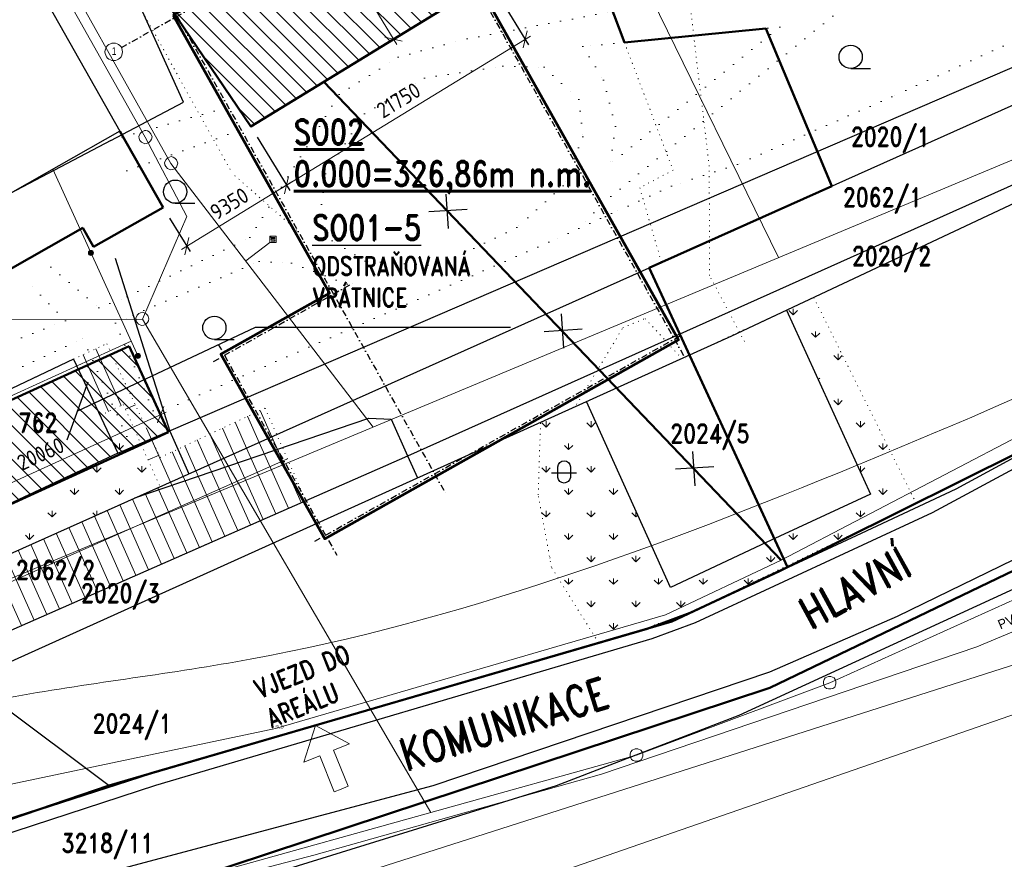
# Model space of a CAD drawing. Header units: millimetres. Extents: x 574189 to 1856771, y -1280639 to 333486.
# Tile 56 of 59: x 1625729 to 1704472, y 116300 to 183460. Entities that reach past the tile are written whole.
import ezdxf
from ezdxf.enums import TextEntityAlignment as Align
from ezdxf.lldxf.tags import DXFTag

# ---------------------------------------------------------------- set-up
doc = ezdxf.new("R2010")
doc.units = ezdxf.units.MM
for name, pattern in [('DASHDOT', [0.5, 0.25, -0.125, 0, -0.125]), ('DOT', [1.75, 0.25, -1.5]), ('DOT2', [0.875, 0.125, -0.75]), ('Tečkovaná', [4.7625, 0, -4.7625])]:
    doc.linetypes.add(name, pattern=pattern)
for name, color, linetype, lineweight in [('hranice', 3, 'Continuous', 20), ('IN_C_OSA', 6, 'DASHDOT', 18), ('IN_C_TENKA', 7, 'Continuous', 18), ('IN_KOTY', 4, 'Continuous', 13), ('IN_NS_TLUSTA', 1, 'Continuous', 60), ('IN_SRAFY', 13, 'Continuous', 9), ('OstElektroNNnadz', 232, '_EL_VEDENI_NN_NADZ', 13), ('OstKanDest', 32, '626B', 13), ('OstKanSplask', 34, 'KANALIZACE_SPLASKOVA_PODZ', 13), ('OstPlynNtl', 30, '633B', 13), ('OstSdelovaci', 216, 'EL_VEDENI_SLABOPROUD_PODZ', 13), ('OstVodPitna', 150, '616B', 13), ('Vrstva 18', 7, 'Continuous', 0), ('Vrstva 34', 7, 'Continuous', 0), ('Vrstva 6', 7, 'Continuous', 0)]:
    doc.layers.add(name, color=color, linetype=linetype, lineweight=lineweight)
for name, color, linetype in [('IN_BP_BOURACI PRACE', 40, 'Continuous'), ('IN_MODUL_SYSTEM', 7, 'DASHDOT'), ('IN_TEXT', 7, 'Continuous'), ('KATASTR', 251, 'Continuous'), ('popisy', 4, 'Continuous')]:
    doc.layers.add(name, color=color, linetype=linetype)
doc.styles.add('ARIEL-CE', font='arial.ttf', dxfattribs={"width": 0.8})
doc.styles.add('iso', font='isocp.shx')
doc.styles.add('Koty', font='romand.shx', dxfattribs={"width": 0.8})
doc.styles.add('ROMAND', font='romand.shx', dxfattribs={"width": 0.85})
doc.styles.get("Standard").update_dxf_attribs({"font": 'iso.shx'})
doc.styles.add('Style-cs_Working', font='cs_Working.shx')
doc.linetypes.add('616B', pattern='A,5,-2,5,-5.5,[145,stn.shx,S=0.1,R=0,X=0,Y=0],-5.5,5,-2', length=30)
doc.linetypes.add('626B', pattern='A,5,-2,5,-5.5,[150,stn.shx,S=0.1,R=0,X=0,Y=0],-5.5,5,-2', length=30)
doc.linetypes.add('633B', pattern='A,5,-2,5,-5.5,[155,stn.shx,S=0.1,R=0,X=0,Y=0],-5.5,5,-2', length=30)
doc.linetypes.add('_EL_VEDENI_NN_NADZ', pattern='A,10,-15,[109,cadkon.shx,S=5,R=0,X=0,Y=0],-50,10,-10', length=95)
doc.linetypes.add('EL_VEDENI_SLABOPROUD_PODZ', pattern='A,35,-30,[116,cadkon.shx,S=5,R=0,X=0,Y=0],-35', length=100)
doc.linetypes.add('KANALIZACE_SPLASKOVA_PODZ', pattern='A,35,-15,[102,cadkon.shx,S=5,R=0,X=0,Y=5],-5,[102,cadkon.shx,S=5,R=0,X=20,Y=5],30,-15', length=100)
doc.linetypes.add('OCH_PASMO_PRUM_ZAVODU', pattern='A,17.5,[134,cadkon.shx,S=5,R=0,X=0,Y=-5],17.5,-10,0,-10', length=55)
tags = doc.linetypes.add('PLYN', pattern='A,12.7,-5.08,["GAS",Standard,S=2.54,R=0,X=-2.54,Y=-1.27],-6.35', length=24.13).pattern_tags.tags
tags[6] = DXFTag(74, 10)
doc.linetypes.add('PLYN_POTRUBI_ST_PODZ', pattern='A,35,-15,[113,cadkon.shx,S=5,R=0,X=0,Y=0],-50', length=100)
doc.dimstyles.new('IP 1_100', dxfattribs={"dimscale": 100, "dimtxt": 2.5, "dimasz": 2, "dimexe": 1, "dimexo": 1, "dimgap": 1, "dimtad": 1, "dimdec": 0, "dimzin": 0, "dimdsep": 46, "dimtxsty": 'ROMAND', "dimblk": 'ARCHTICK', "dimcen": 0.09, "dimdle": 1, "dimclrd": 256, "dimclre": 256, "dimclrt": 7, "dimadec": 0, "dimazin": 0, "dimtfac": 1, "dimtdec": 0, "dimtix": 1, "dimtmove": 2, "dimatfit": 3, "dimldrblk": 'OBLIQUE', "dimfxl": 20, "dimfxlon": 1, "dimtolj": 1, "dimtzin": 0, "dimarcsym": 0})
doc.dimstyles.new('iso 500', dxfattribs={"dimtxt": 1250, "dimasz": 1000, "dimexe": 500, "dimexo": 1000, "dimgap": 500, "dimtad": 1, "dimdec": 0, "dimrnd": 10, "dimzin": 0, "dimtxsty": 'iso', "dimblk": 'OBLIQUE', "dimcen": 2.5, "dimdle": 500, "dimclrd": 256, "dimclre": 256, "dimclrt": 256, "dimadec": 0, "dimazin": 0, "dimtfac": 1, "dimtdec": 0, "dimtmove": 0, "dimatfit": 3, "dimfxl": 1, "dimlwd": -1, "dimarcsym": 0})
pattern_1 = [(90, (1445117.2, 0), (-1796.051, 1796.051), [476.25, -3115.852]), (45, (1445117.2, 0), (-1796.051, 1796.051), [476.25, -2063.75]), (135, (1445117.2, 0), (-1796.051, -1796.051), [476.25, -2063.75])]

# ---------------------------------------------------------------- blocks, each defined once
blk = doc.blocks.new('Z620_2')
at = {"layer": 'Vrstva 34', "color": 32, "linetype": 'Continuous', "lineweight": 0}
for p, q in [((-0.5, 0.1), (-0.45, 0.25)), ((-0.5, -0.1), (-0.5, 0.1)), ((-0.45, 0.25), (-0.35, 0.4)), ((-0.35, 0.4), (-0.1, 0.5)), ((-0.1, 0.5), (0.1, 0.5)), ((0.1, 0.5), (0.35, 0.4)), ((0.35, 0.4), (0.45, 0.25)), ((0.45, 0.25), (0.5, 0.1)), ((0.5, 0.1), (0.5, -0.1)), ((-0.4, -0.35), (-0.5, -0.1)), ((-0.25, -0.45), (-0.4, -0.35)), ((-0.1, -0.5), (-0.25, -0.45)), ((0.1, -0.5), (-0.1, -0.5)), ((0.25, -0.45), (0.1, -0.5)), ((0.4, -0.35), (0.25, -0.45)), ((0.5, -0.1), (0.4, -0.35))]:
    blk.add_line(p, q, dxfattribs=at)
blk = doc.blocks.new('Z630')
at = {"layer": 'Vrstva 34', "color": 32, "linetype": 'Continuous', "lineweight": 0}
for p, q in [((-0.25, 0.25), (-0.25, -0.25)), ((0.25, 0.25), (-0.25, 0.25)), ((-0.25, 0.25), (-0.15, 0.15)), ((-0.15, 0.15), (0.15, 0.15)), ((0.15, 0.05), (-0.15, 0.05)), ((-0.15, 0.05), (-0.15, -0.05)), ((0.15, 0.15), (0.15, 0.05)), ((0.25, -0.25), (0.25, 0.25)), ((-0.25, -0.25), (0.25, -0.25)), ((-0.15, -0.05), (0.15, -0.05)), ((0.15, -0.15), (-0.15, -0.15)), ((0.15, -0.05), (0.15, -0.15))]:
    blk.add_line(p, q, dxfattribs=at)
blk = doc.blocks.new('_Oblique')
at = {"layer": 'popisy', "color": 0, "lineweight": -2}
blk.add_line((-0.5, -0.5), (0.5, 0.5), dxfattribs=at)
blk = doc.blocks.new('*D82')
at = {"layer": 'DEFPOINTS', "color": 0, "transparency": 16777216}
for p in [(1663286, 186584), (1666157, 181888), (1644204, 174920)]:
    blk.add_point(p, dxfattribs=at)
at = {"layer": 'IN_KOTY', "lineweight": -2, "transparency": 16777216}
for p, q in [((1663808, 185730), (1666418, 181461)), ((1644725, 174066), (1647335, 169797))]:
    blk.add_line(p, q, dxfattribs=at)
at = {"layer": 'IN_KOTY', "transparency": 16777216}
blk.add_line((1646647, 169963), (1666583, 182148), dxfattribs=at)
at = {"layer": 'IN_KOTY', "transparency": 16777216, "xscale": 1000, "yscale": 1000, "zscale": 1000}
for p, rotation in [((1666157, 181888), 31.43458134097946), ((1647074, 170224), 211.4345813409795)]:
    blk.add_blockref('_Oblique', p, dxfattribs=dict(at, rotation=rotation))
at = {"layer": 'IN_KOTY', "transparency": 16777216, "insert": (1656029, 177016), "char_height": 1250, "attachment_point": 5, "rotation": 31.43458, "style": 'iso'}
blk.add_mtext('21750', dxfattribs=at)
blk = doc.blocks.new('*D84')
at = {"layer": 'DEFPOINTS', "color": 0, "transparency": 16777216}
for p in [(1636998, 151867), (1637639, 150460), (1619383, 142134)]:
    blk.add_point(p, dxfattribs=at)
at = {"layer": 'IN_KOTY', "transparency": 16777216}
blk.add_line((1618286, 143334), (1637453, 152074), dxfattribs=at)
at = {"layer": 'IN_KOTY', "lineweight": -2, "transparency": 16777216}
for p, q in [((1637224, 151370), (1636790, 152322)), ((1618968, 143044), (1618534, 143996))]:
    blk.add_line(p, q, dxfattribs=at)
at = {"layer": 'IN_KOTY', "transparency": 16777216, "xscale": 1000, "yscale": 1000, "zscale": 1000}
for p, rotation in [((1636998, 151867), 24.5140872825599), ((1618741, 143541), 204.5140872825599)]:
    blk.add_blockref('_Oblique', p, dxfattribs=dict(at, rotation=rotation))
at = {"layer": 'IN_KOTY', "transparency": 16777216, "insert": (1627403, 148728), "char_height": 1250, "attachment_point": 5, "rotation": 24.51409, "style": 'iso'}
blk.add_mtext('20060', dxfattribs=at)
blk = doc.blocks.new('*D86')
at = {"layer": 'DEFPOINTS', "color": 0, "transparency": 16777216}
for p in [(1644204, 174920), (1637198, 168444), (1639092, 165345)]:
    blk.add_point(p, dxfattribs=at)
at = {"layer": 'IN_KOTY', "lineweight": -2, "transparency": 16777216}
for p, q in [((1644725, 174066), (1647335, 169797)), ((1637720, 167591), (1639353, 164919))]:
    blk.add_line(p, q, dxfattribs=at)
at = {"layer": 'IN_KOTY', "transparency": 16777216}
blk.add_line((1647500, 170484), (1638666, 165084), dxfattribs=at)
at = {"layer": 'IN_KOTY', "transparency": 16777216, "xscale": 1000, "yscale": 1000, "zscale": 1000}
for p, rotation in [((1647074, 170224), 31.43458134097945), ((1639092, 165345), 211.4345813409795)]:
    blk.add_blockref('_Oblique', p, dxfattribs=dict(at, rotation=rotation))
at = {"layer": 'IN_KOTY', "transparency": 16777216, "insert": (1642496, 168744), "char_height": 1250, "attachment_point": 5, "rotation": 31.43458, "style": 'iso'}
blk.add_mtext('9350', dxfattribs=at)
blk = doc.blocks.new('*D88')
at = {"layer": 'DEFPOINTS', "color": 0, "transparency": 16777216}
for p in [(1648347, 196047), (1655627, 181902), (1656621, 182510)]:
    blk.add_point(p, dxfattribs=at)
at = {"layer": 'IN_KOTY', "lineweight": -2, "transparency": 16777216}
for p, q in [((1647494, 195525), (1646926, 195178)), ((1655768, 181988), (1655201, 181641))]:
    blk.add_line(p, q, dxfattribs=at)
at = {"layer": 'IN_KOTY', "transparency": 16777216}
blk.add_line((1647092, 195865), (1655888, 181475), dxfattribs=at)
at = {"layer": 'IN_KOTY', "transparency": 16777216, "xscale": 1000, "yscale": 1000, "zscale": 1000}
for p, rotation in [((1647353, 195439), 121.4345813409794), ((1655627, 181902), 301.4345813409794)]:
    blk.add_blockref('_Oblique', p, dxfattribs=dict(at, rotation=rotation))
at = {"layer": 'IN_KOTY', "transparency": 16777216, "insert": (1652450, 189257), "char_height": 1250, "attachment_point": 5, "rotation": 301.43458, "style": 'iso'}
blk.add_mtext('14600', dxfattribs=at)
blk = doc.blocks.new('_ArchTick')
at = {"color": 0, "linetype": 'ByBlock', "lineweight": 13, "const_width": 0.15}
blk.add_lwpolyline([(-0.5, -0.5), (0.5, 0.5)], dxfattribs=at)
blk = doc.blocks.new('*D101')
at = {"layer": 'DEFPOINTS', "color": 0, "transparency": 16777216}
for p in [(1629162, 154918), (1620997, 151194), (1632304, 148028)]:
    blk.add_point(p, dxfattribs=at)
at = {"layer": 'IN_KOTY', "lineweight": -2, "transparency": 16777216}
for p, q in [((1628252, 154503), (1620542, 150986)), ((1631395, 147613), (1623684, 144096))]:
    blk.add_line(p, q, dxfattribs=at)
at = {"layer": 'IN_KOTY', "transparency": 16777216}
blk.add_line((1624347, 143849), (1620790, 151649), dxfattribs=at)
at = {"layer": 'IN_KOTY', "transparency": 16777216, "xscale": 1000, "yscale": 1000, "zscale": 1000}
for p, rotation in [((1620997, 151194), 114.5150850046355), ((1624139, 144304), 294.5150850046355)]:
    blk.add_blockref('_Oblique', p, dxfattribs=dict(at, rotation=rotation))
at = {"layer": 'IN_KOTY', "transparency": 16777216, "insert": (1623592, 148216), "char_height": 1250, "attachment_point": 5, "rotation": 294.51509, "style": 'iso'}
blk.add_mtext('7000', dxfattribs=at)
blk = doc.blocks.new('*D102')
at = {"layer": 'DEFPOINTS', "color": 0, "transparency": 16777216}
for p in [(1620045, 160722), (1617236, 159441), (1629162, 154918)]:
    blk.add_point(p, dxfattribs=at)
at = {"layer": 'IN_KOTY', "lineweight": -2, "transparency": 16777216}
for p, q in [((1619135, 160307), (1616781, 159234)), ((1628252, 154503), (1620542, 150986))]:
    blk.add_line(p, q, dxfattribs=at)
at = {"layer": 'IN_KOTY', "transparency": 16777216}
blk.add_line((1621205, 150739), (1617029, 159896), dxfattribs=at)
at = {"layer": 'IN_KOTY', "transparency": 16777216, "xscale": 1000, "yscale": 1000, "zscale": 1000}
for p, rotation in [((1617236, 159441), 114.5150850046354), ((1620997, 151194), 294.5150850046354)]:
    blk.add_blockref('_Oblique', p, dxfattribs=dict(at, rotation=rotation))
at = {"layer": 'IN_KOTY', "transparency": 16777216, "insert": (1620140, 155784), "char_height": 1250, "attachment_point": 5, "rotation": 294.51509, "style": 'iso'}
blk.add_mtext('9060', dxfattribs=at)

msp = doc.modelspace()

# ---------------------------------------------------------------- hatches: boundary and pattern name
at = {"layer": 'IN_SRAFY'}
h = msp.add_hatch(dxfattribs=at)
h.set_pattern_fill('ANSI31', color=42, scale=300, angle=90)
h.set_pattern_definition([(135, (1445117.2, -6e-11), (-673.5192, -673.5192), [])])
h.paths.add_polyline_path([(1644615.2, 190159.1), (1642869.8, 192745.3), (1648347.3, 196046.5), (1650321.4, 193457.3), (1656829.5, 197464.5), (1663286.5, 186583.7), (1644203.6, 174919.6), (1637265.9, 185199.1)])
h = msp.add_hatch(dxfattribs=at)
h.set_pattern_fill('GRASS', color=74, scale=100)
h.set_pattern_definition(pattern_1)
h.paths.add_polyline_path([(1668253.8, 139664.5), (1672029.4, 133614.7), (1675911.5, 134746.8), (1679131.5, 135926.8), (1686445.8, 139466.4), (1685412.9, 141616.5), (1677770.5, 138050.6), (1671064.1, 152914.2), (1667387, 151255.1), (1667195.1, 145454)])
h.paths.add_polyline_path([(1668769.9, 146841.6), (1668769.9, 147702.1, -0.9407376), (1669766.8, 147702.1), (1669766.8, 146832.7, -0.8764223)], flags=16)
h.paths.add_polyline_path([(1689231.4, 161243.2), (1687053.1, 160216.4), (1693765.7, 145513.8), (1685438.6, 141628.5), (1686447.1, 139467.1), (1697424.3, 144779.4)])
h = msp.add_hatch(dxfattribs=at)
h.set_pattern_fill('GRATE', color=8, scale=1400, angle=114)
h.set_pattern_definition([(114, (1445117.2, 0), (-1015.1774, -451.986), []), (204, (1445117.2, 0), (1807.944, -4060.71), [])])
h.paths.add_polyline_path([(1648611.1, 144989.7), (1646285.8, 150279.3), (1619682.5, 138367.8, -0.3449043), (1616905.2, 136977.1), (1619513.2, 132198.4)])
h.paths.add_polyline_path([(1638378.3, 149111.6), (1636966.8, 148447.1), (1636263.1, 149941.9), (1635403.5, 149570.9), (1636956.6, 146102.2), (1639263.3, 147135)], flags=17)
h.paths.add_polyline_path([(1646285.8, 150279.3), (1645355.2, 152396.3), (1638378.3, 149111.6), (1639263.3, 147135)])
h.paths.add_polyline_path([(1632685.7, 157540.6), (1631265, 156871.7), (1633300.3, 152333), (1634016, 152669.9), (1635403.5, 149570.9), (1636263.1, 149941.9)])
h.paths.add_polyline_path([(1631265, 156871.7), (1630040.1, 156295.1), (1632158.5, 151795.5), (1633300.3, 152333)])
h.paths.add_polyline_path([(1630251.1, 135679.8), (1637686.8, 135679.8), (1637686.8, 138715.5), (1630251.1, 138715.5)], flags=25)
h.paths.add_polyline_path([(1625058.3, 137535.4), (1632494, 137535.4), (1632494, 140571.1), (1625058.3, 140571.1)], flags=24)
h = msp.add_hatch(dxfattribs=at)
h.set_pattern_fill('ANSI31', color=42, scale=300, angle=90)
h.set_pattern_definition([(135, (1634070.1, 151458.8), (-673.52, -673.52), [])])
h.paths.add_polyline_path([(1634016, 152669.9), (1633300.3, 152333), (1634679.2, 149258.3), (1635403.5, 149570.9)])
h.paths.add_polyline_path([(1630418.8, 155490.7), (1616239.9, 149024.5), (1619382.9, 142134.5), (1633576.9, 148782.6)])
h.paths.add_polyline_path([(1625145.4, 151211.4, -1), (1624574.1, 151211.4, -1)], flags=16)
h.paths.add_polyline_path([(1631635.5, 156045.5), (1630418.8, 155490.7), (1632158.5, 151795.5), (1633300.3, 152333)])
h.paths.add_polyline_path([(1633079.5, 156704), (1631635.5, 156045.5), (1633300.3, 152333), (1634016, 152669.9), (1635403.5, 149570.9), (1636263.1, 149941.9)])
h.paths.add_polyline_path([(1634236, 157231.4), (1633079.5, 156704), (1636263.1, 149941.9), (1637207.6, 150349.6)])
h.paths.add_polyline_path([(1634496.9, 157350.5), (1634236, 157231.4), (1637207.6, 150349.6), (1637610.3, 150523.4)])
h.paths.add_polyline_path([(1633300.3, 152333), (1632158.5, 151795.5), (1633576.9, 148782.6), (1634679.2, 149258.3)])
h = msp.add_hatch(dxfattribs=at)
h.set_pattern_fill('GRASS', color=74, scale=100)
h.set_pattern_definition(pattern_1)
h.paths.add_polyline_path([(1636956.6, 146102.2), (1635403.5, 149570.9), (1633576.9, 148782.6), (1618494, 141718.1, -0.288669), (1619925, 139446.1, -0.1110326), (1619682.5, 138367.8)])
h.paths.add_polyline_path([(1633300.3, 152333), (1632158.5, 151795.5), (1633576.9, 148782.6), (1634679.2, 149258.3)])
h.paths.add_polyline_path([(1634016, 152669.9), (1633300.3, 152333), (1634679.2, 149258.3), (1635403.5, 149570.9)])
at = {"layer": 'OstPlynNtl'}
h = msp.add_hatch(color=256, dxfattribs=at)
h.dxf.hatch_style = 1
h.paths.add_polyline_path([(1631601, 164903.5, 0.3851704), (1631345.3, 164984.7), (1631428.3, 164802.7, 0.0501256)])
h.paths.add_polyline_path([(1631601, 164903.5, -0.0501256), (1631428.3, 164802.7), (1631511.2, 164620.7, 0.2937752), (1631628.3, 164802.7, 0.1327769)])
h.paths.add_polyline_path([(1631428.3, 164802.7, -0.0501256), (1631238.9, 164738.3, 0.4438657), (1631511.2, 164620.7)])
h.paths.add_polyline_path([(1631345.3, 164984.7, 0.2937752), (1631228.3, 164802.7, 0.0821048), (1631238.9, 164738.3, 0.0501256), (1631428.3, 164802.7)])
h = msp.add_hatch(color=256, dxfattribs=at)
h.dxf.hatch_style = 1
h.paths.add_polyline_path([(1635357.6, 156665.8, 0.3851704), (1635101.8, 156747), (1635184.8, 156565.1, 0.0501256)])
h.paths.add_polyline_path([(1635357.6, 156665.8, -0.0501256), (1635184.8, 156565.1), (1635267.8, 156383.1, 0.2937752), (1635384.8, 156565.1, 0.1327769)])
h.paths.add_polyline_path([(1635184.8, 156565.1, -0.0501256), (1634995.5, 156500.7, 0.4438657), (1635267.8, 156383.1)])
h.paths.add_polyline_path([(1635101.8, 156747, 0.2937752), (1634984.8, 156565.1, 0.0821048), (1634995.5, 156500.7, 0.0501256), (1635184.8, 156565.1)])

# ---------------------------------------------------------------- linework, layer by layer
at = {"layer": 'hranice', "linetype": 'OCH_PASMO_PRUM_ZAVODU', "lineweight": 20, "ltscale": 100}
msp.add_spline([(1527674.4, 19063.3), (1534435.5, 27469.5), (1536542.2, 42275.4), (1539848.5, 57530.2), (1546097.3, 67495.3), (1551420.6, 81015.8), (1575048, 109187.4), (1625367.9, 129328.7), (1644171, 132308.2), (1692710, 147826), (1740241.6, 170801.3), (1758067.6, 180716.6), (1787863.3, 187644.4), (1811387.1, 188547.7)], degree=3, dxfattribs=at)
at = {"layer": 'IN_BP_BOURACI PRACE', "lineweight": 50}
for p, q in [((1616239.9, 149024.5), (1634496.9, 157350.5)), ((1634496.9, 157350.5), (1637638.9, 150460.5)), ((1637638.9, 150460.5), (1619382.9, 142134.5))]:
    msp.add_line(p, q, dxfattribs=at)
msp.add_lwpolyline([(1644615.2, 190159.1), (1642869.8, 192745.3), (1648347.3, 196046.5), (1650321.4, 193457.3), (1656829.5, 197464.5), (1663286.5, 186583.7), (1644203.6, 174919.6), (1637265.9, 185199.1)], close=True, dxfattribs=at)
at = {"layer": 'IN_C_OSA', "color": 4, "linetype": 'Continuous'}
msp.add_circle((1633251.6, 180889.8), 700, dxfattribs=at)
at = {"layer": 'IN_C_TENKA', "color": 3, "linetype": 'DOT2', "lineweight": 20, "ltscale": 500}
for p, q in [((1664475.9, 207118.8), (1674091.3, 181635.2)), ((1680875.4, 171735.8), (1678813.4, 189075.8)), ((1634245.4, 186443.8), (1642726.4, 171167.8)), ((1674091.3, 181635.2), (1677978.3, 171427.6)), ((1680900.4, 162998.8), (1680875.4, 171735.8)), ((1647892.4, 166613.8), (1642726.4, 171167.8)), ((1677978.3, 171427.6), (1675319.7, 170016.9)), ((1675319.7, 170016.9), (1677053.9, 164055.6)), ((1677053.9, 164055.6), (1676058, 163609.7)), ((1676058, 163609.7), (1679285.6, 156634.5)), ((1683693.4, 157705.8), (1680900.4, 162998.8)), ((1673967.4, 158818.8), (1675743.4, 159561.8)), ((1675743.4, 159561.8), (1678597.4, 156447.8)), ((1670266.4, 152669.8), (1673967.4, 158818.8)), ((1678396.5, 156222.6), (1664635, 150013.4))]:
    msp.add_line(p, q, dxfattribs=at)
at = {"layer": 'IN_C_TENKA', "color": 165, "lineweight": 50}
msp.add_lwpolyline([(1510798.9, 186883.3), (1611669.6, 240125.3), (1611669.6, 240125.3), (1614292.9, 230043.4), (1611984.2, 228020.5), (1612422.2, 226525.1), (1639222.8, 239966.8), (1644370.2, 229703.8), (1666629.2, 241161.4), (1670242, 240065.5), (1682886.7, 216767), (1664475.9, 207118.8), (1674091.3, 181635.2), (1685408.9, 182753.8), (1690669, 170151.7), (1676058, 163609.7), (1687139.6, 139661.3), (1677878.7, 135320.5), (1632888.1, 122199.8), (1610348.2, 114527.1)], dxfattribs=at)
at = {"layer": 'IN_C_TENKA', "color": 8, "lineweight": 50}
for points in [[(1530064.1, 13253.8), (1551553.8, 69699.1), (1561523.2, 89990.7), (1579939.1, 103852), (1590552.8, 108420), (1636256.5, 123182.2), (1675911.5, 134746.8), (1679348.4, 136006.3), (1686504.1, 139345.1), (1710498.5, 151285.5), (1741746, 167449), (1756562, 175726.2), (1767555, 178838.8), (1779984.8, 180798.2), (1809873.7, 179397.6)], [(1541114.4, 13253.8), (1567434.8, 81652.2), (1586750.8, 95830.4), (1617883.5, 107389.1), (1630302.3, 111705.3), (1685725.3, 130013.5), (1716489.2, 144813.1), (1759889.3, 167235.3), (1772730.1, 170313.8), (1793087.5, 170218.5), (1809873.7, 168994.4)]]:
    msp.add_lwpolyline(points, dxfattribs=at)
at = {"layer": 'IN_C_TENKA', "color": 3, "linetype": 'DOT2', "lineweight": 20, "ltscale": 500}
msp.add_lwpolyline([(1678396.5, 156222.6), (1689231.4, 161243.2), (1697424.3, 144779.4), (1677878.7, 135320.5), (1672029.4, 133614.7), (1668253.8, 139664.5), (1667195.1, 145454), (1667387, 151255.1)], close=True, dxfattribs=at)
for points in [[(1630040.2, 156295.1), (1632685.7, 157540.6), (1636966.8, 148447.1), (1645355.2, 152396.3), (1648611.1, 144989.7), (1619513.2, 132198.4)], [(1632158.5, 151795.5), (1634016, 152669.9), (1636956.6, 146102.2), (1619481.6, 138277.8), (1617948.4, 141462.3)]]:
    msp.add_lwpolyline(points, dxfattribs=at)
at = {"layer": 'IN_C_TENKA', "ltscale": 100}
msp.add_lwpolyline([(1649393.7, 126997.7), (1648459.4, 124064.7), (1649729.4, 124576.1), (1650888, 121699.4), (1651438.3, 121921), (1651988.6, 122142.7), (1650830, 125019.4), (1652100, 125530.9)], close=True, dxfattribs=at)
at = {"layer": 'IN_MODUL_SYSTEM', "ltscale": 2000}
for p, q in [((1652105.3, 204117.5), (1678981.5, 156319.4)), ((1633861.8, 181232.9), (1658706.7, 195202.8)), ((1632928.8, 193334.8), (1659805, 145536.7)), ((1641232.9, 156122.9), (1652562.1, 162493.1)), ((1649319.9, 141740.6), (1678956.2, 158404.7)), ((1641614.5, 157484.7), (1651088.5, 140635.5))]:
    msp.add_line(p, q, dxfattribs=at)
at = {"layer": 'IN_NS_TLUSTA'}
msp.add_lwpolyline([(1637997.3, 183810.7), (1650495.4, 161583.4), (1641818.1, 156704.3), (1650120.7, 141938.5), (1678410.3, 157845.3), (1657609.6, 194838.3), (1637997.3, 183810.7)], dxfattribs=at)
at = {"layer": 'IN_TEXT'}
for p, q in [((1659805.9, 169506.8), (1659995.7, 166751.9)), ((1658447.7, 168109.3), (1661503.8, 168309)), ((1669019.6, 159929.3), (1669209.4, 157174.4)), ((1667661.4, 158531.9), (1670717.4, 158731.5)), ((1679545.1, 148922), (1679734.9, 146167)), ((1678186.9, 147524.5), (1681242.9, 147724.2))]:
    msp.add_line(p, q, dxfattribs=at)
at = {"layer": 'KATASTR'}
for p, q in [((1633576.9, 148782.6), (1748848.7, 198532.8)), ((1616840.7, 137095.4), (1748848.7, 196201.5)), ((1638816.3, 176863.9), (1634282.3, 186922.6)), ((1692185.6, 179557), (1693758.7, 179557)), ((1633021.4, 173805.7), (1638816.3, 176863.9)), ((1633021.4, 173805.7), (1616624.4, 165152.6)), ((1682689.7, 158159.6), (1711966.5, 171959.5)), ((1656782.3, 148581.6), (1706969.5, 171072.9)), ((1638166.7, 168772.4), (1639739.8, 168772.4)), ((1633351.6, 164377.6), (1637733, 150552.7)), ((1687053.1, 160216.4), (1693765.7, 145513.8)), ((1641298.9, 157891.5), (1642872, 157891.5)), ((1660498.9, 148147.2), (1682689.7, 158159.6)), ((1630040.2, 156295.1), (1611814.4, 147760.4)), ((1630040.1, 156295.1), (1633576.9, 148782.6)), ((1679285.6, 156634.5), (1687142.8, 139662.9)), ((1677770.5, 138050.6), (1671064.1, 152914.2)), ((1634946, 145201.9), (1653649.4, 151599.6)), ((1653649.4, 151599.6), (1655432.1, 151514.7)), ((1655432.1, 151514.7), (1656752.5, 148568.3)), ((1700628.3, 145935.4), (1710498.5, 151285.5)), ((1637733, 150552.7), (1639263.3, 147135)), ((1710616.3, 150431.6), (1698694.6, 144021)), ((1633576.9, 148782.6), (1615355, 140247.9)), ((1619513.2, 132198.4), (1656782.3, 148581.6)), ((1621635.4, 130612), (1660498.9, 148147.2)), ((1656752.5, 148568.3), (1657544.1, 146814)), ((1693042, 142395.7), (1700628.3, 145935.4)), ((1693765.7, 145513.8), (1685438.6, 141628.5)), ((1695932.5, 135746.3), (1716113.7, 145583.5)), ((1698694.6, 144021), (1679754.6, 135221.6)), ((1683270.4, 127835.9), (1717168.7, 143419.2)), ((1677878.7, 135320.5), (1693042, 142395.7)), ((1685438.6, 141628.5), (1677770.5, 138050.6)), ((1685725.3, 131286.2), (1695932.5, 135746.3)), ((1632888.1, 122199.8), (1677878.7, 135320.5)), ((1679754.6, 135221.6), (1676291.9, 133928.7)), ((1676291.9, 133928.7), (1636603.2, 122199.8)), ((1619513.2, 132198.4), (1632888.1, 122199.8)), ((1658801.2, 122199.8), (1685725.3, 131286.2)), ((1668667.6, 122199.8), (1683270.4, 127835.9)), ((1632888.1, 122199.8), (1610348.2, 114527.1)), ((1636603.2, 122199.8), (1613588.1, 114678)), ((1621299.4, 107544.2), (1668667.6, 122199.8)), ((1633680, 115525), (1658801.2, 122199.8))]:
    msp.add_line(p, q, dxfattribs=at)
at = {"layer": 'KATASTR', "linetype": 'Tečkovaná', "lineweight": 20, "ltscale": 200}
for p, q in [((1672272.5, 168713), (1691687.6, 184505.7)), ((1661503.4, 181924), (1673188.5, 184128.8)), ((1686506.9, 182862.3), (1670777.6, 181307.7)), ((1686506.9, 182862.3), (1672938.2, 171893.5)), ((1655999.3, 180469.8), (1661503.4, 181924)), ((1706987, 182537), (1695484.3, 177294.2)), ((1670777.6, 181307.7), (1672419.7, 178630.2)), ((1651283.6, 177463.5), (1655999.3, 180469.8)), ((1658103.9, 178788.9), (1664370.3, 179745.6)), ((1664370.3, 179745.6), (1667663.3, 179652.8)), ((1667663.3, 179652.8), (1670448, 177088.3)), ((1653317.1, 175918.7), (1658103.9, 178788.9)), ((1672419.7, 178630.2), (1673370.3, 174916.4)), ((1644143, 166029.7), (1651283.6, 177463.5)), ((1695484.3, 177294.2), (1683137.2, 171880.5)), ((1633021.4, 173805.7), (1643037.1, 176647.9)), ((1670448, 177088.3), (1670775.6, 174087.2)), ((1650184, 171135), (1653317.1, 175918.7)), ((1634293.2, 171378.7), (1644203.6, 174919.6)), ((1673370.3, 174916.4), (1672938.2, 171893.5)), ((1670775.6, 174087.2), (1669192.2, 170158.5)), ((1683137.2, 171880.5), (1677846.5, 170143.7)), ((1649748.8, 167743), (1650184, 171135)), ((1669192.2, 170158.5), (1665479.3, 166830)), ((1677846.5, 170143.7), (1673050.2, 167946.8)), ((1672272.5, 168713), (1670547.1, 166800.3)), ((1650718.3, 165783.5), (1649748.8, 167743)), ((1673050.2, 167946.8), (1668043.9, 165653.8)), ((1665479.3, 166830), (1660892.9, 164592.9)), ((1634328.8, 161294.1), (1644143, 166029.7)), ((1668043.9, 165653.8), (1637218.4, 152176.6)), ((1653345.3, 164142.6), (1650718.3, 165783.5)), ((1634793.1, 159829.2), (1644878.4, 164123)), ((1644878.4, 164123), (1647479.2, 163988)), ((1647479.2, 163988), (1652883.6, 161928.9)), ((1658395.4, 163820.4), (1653345.3, 164142.6)), ((1628224.7, 163670.3), (1632062.9, 160416.1)), ((1629384.9, 159378.3), (1626214.5, 162616.9)), ((1652883.6, 161928.9), (1655740.2, 160274.5)), ((1632062.9, 160416.1), (1634328.8, 161294.1)), ((1609898, 151826.8), (1629384.9, 159378.3)), ((1633395.3, 159178.4), (1634793.1, 159829.2)), ((1633395.3, 159178.4), (1637216.3, 150329.5)), ((1625974, 155723.2), (1630774.8, 157958.4)), ((1634688.3, 149237.9), (1630780, 157953.1)), ((1610789.8, 149934.5), (1625974, 155723.2))]:
    msp.add_line(p, q, dxfattribs=at)
at = {"layer": 'KATASTR', "color": 7, "lineweight": 50}
for p, q in [((1633730.1, 174555.9), (1637198.4, 168443.8)), ((1637198.4, 168443.8), (1631632.1, 165285.2)), ((1630768.4, 166807.3), (1620044.9, 160722.2)), ((1631632.1, 165285.2), (1630768.4, 166807.3))]:
    msp.add_line(p, q, dxfattribs=at)
at = {"layer": 'KATASTR', "color": 7, "lineweight": 20}
msp.add_line((1616624.4, 165152.6), (1633021.4, 173805.7), dxfattribs=at)
at = {"layer": 'KATASTR', "linetype": 'DOT'}
msp.add_line((1630780, 157953.1), (1630774.8, 157958.4), dxfattribs=at)
at = {"layer": 'KATASTR'}
msp.add_lwpolyline([(1668769.9, 147702.1, -0.9407376), (1669766.8, 147702.1), (1669766.8, 146832.7, -0.8764223), (1668769.9, 146841.6), (1668769.9, 147702.1)], format="xyb", dxfattribs=at)
msp.add_lwpolyline([(1668271.1, 147203.9), (1670265, 147203.9)], dxfattribs=at)
for centre in [(1692185.6, 180486), (1638166.7, 169701.4), (1641298.9, 158820.4)]:
    msp.add_circle(centre, 929, dxfattribs=at)
at = {"layer": 'OstElektroNNnadz', "lineweight": 50, "ltscale": 100}
msp.add_line((1686629.7, 140238), (1650044.5, 178489.8), dxfattribs=at)
at = {"layer": 'OstElektroNNnadz', "ltscale": 100}
for p, q in [((1686629.7, 140238), (1713926.9, 154495.5)), ((1677363.4, 135851.8), (1686629.7, 140238)), ((1677363.4, 135851.8), (1646174.4, 126769.8)), ((1646174.4, 126769.8), (1607340.9, 118602.5))]:
    msp.add_line(p, q, dxfattribs=at)
at = {"layer": 'OstKanDest', "ltscale": 500}
for p, q in [((1621397, 137252.5), (1799309.7, 211641.8)), ((1666262.5, 205578.5), (1686410.2, 164436)), ((1630394.5, 185207.5), (1637829.8, 171961.9)), ((1637829.8, 171961.9), (1653985.7, 150878.6))]:
    msp.add_line(p, q, dxfattribs=at)
at = {"layer": 'OstKanSplask', "ltscale": 100}
for p, q in [((1613669.4, 213408.6), (1635761.6, 174052.7)), ((1610764.9, 159400.3), (1635542.9, 159512.2)), ((1635542.9, 159512.2), (1658612.5, 120055.5)), ((1690505.5, 130424.5), (1718800.5, 143172.5)), ((1675052.5, 124642.5), (1690505.5, 130424.5)), ((1642172.5, 115468.5), (1675052.5, 124642.5))]:
    msp.add_line(p, q, dxfattribs=at)
at = {"layer": 'OstKanSplask', "ltscale": 50}
msp.add_line((1635761.6, 174052.7), (1639086.3, 167728), dxfattribs=at)
at = {"layer": 'OstKanSplask', "ltscale": 75}
msp.add_line((1639086.3, 167728), (1635542.9, 159512.2), dxfattribs=at)
at = {"layer": 'OstPlynNtl', "linetype": 'PLYN', "ltscale": 300}
for p, q in [((1628368.2, 171513.1), (1635101.8, 156747)), ((1615842.5, 149172.9), (1634645.4, 157747.9))]:
    msp.add_line(p, q, dxfattribs=at)
at = {"layer": 'OstPlynNtl', "ltscale": 100}
msp.add_line((1645742.5, 165648.5), (1643805.2, 164164), dxfattribs=at)
at = {"layer": 'OstPlynNtl', "linetype": 'PLYN_POTRUBI_ST_PODZ', "ltscale": 100}
msp.add_line((1633390.7, 102976.4), (1779508.1, 153662.7), dxfattribs=at)
at = {"layer": 'OstPlynNtl'}
for centre in [(1631428.3, 164802.7), (1635184.8, 156565.1)]:
    msp.add_circle(centre, 200, dxfattribs=at)
at = {"layer": 'OstSdelovaci', "ltscale": 100}
msp.add_line((1603143.6, 99223), (1711686.6, 133936.6), dxfattribs=at)
at = {"layer": 'OstVodPitna', "ltscale": 500}
for p, q in [((1702281.8, 133307.9), (1742400.8, 150192.8)), ((1672256, 123105.1), (1702281.8, 133307.9)), ((1649264.6, 116632.2), (1672256, 123105.1)), ((1623330.1, 109897.3), (1649264.6, 116632.2))]:
    msp.add_line(p, q, dxfattribs=at)
at = {"layer": 'Vrstva 6', "color": 1, "linetype": 'Continuous', "lineweight": 30}
for p, q in [((1603900.4, 227420.8), (1633730.1, 174555.9)), ((1633730.1, 174555.9), (1617440.4, 165311.6))]:
    msp.add_line(p, q, dxfattribs=at)

# ---------------------------------------------------------------- block references
at = {"layer": 'OstKanSplask', "ltscale": 100, "xscale": 999.9976885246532, "yscale": 999.9976885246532, "zscale": 999.9976885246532, "rotation": 42.64807170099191}
msp.add_blockref('Z620_2', (1635532.8, 159526.4), dxfattribs=at)
at = {"layer": 'OstKanSplask', "ltscale": 100, "xscale": 1000, "yscale": 1000, "zscale": 1000}
msp.add_blockref('Z620_2', (1675052.5, 124642.5), dxfattribs=at)
at = {"layer": 'Vrstva 34', "color": 32, "linetype": 'Continuous', "lineweight": 0, "xscale": 999.9976885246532, "yscale": 999.9976885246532, "zscale": 999.9976885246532, "rotation": 42.64807170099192}
for p in [(1635782.5, 174068.5), (1637844.5, 171976.5)]:
    msp.add_blockref('Z620_2', p, dxfattribs=at)
at = {"layer": 'Vrstva 34', "color": 32, "linetype": 'Continuous', "lineweight": 0}
for name, p, xscale, yscale, zscale in [('Z630', (1645992.5, 165898.5), 999.9953433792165, 999.9953433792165, 999.9953433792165), ('Z620_2', (1690505.5, 130424.5), 1000, 1000, 1000)]:
    msp.add_blockref(name, p, dxfattribs=dict(at, xscale=xscale, yscale=yscale, zscale=zscale))

# ---------------------------------------------------------------- texts
at = {"layer": 'IN_C_OSA', "color": 7, "linetype": 'Continuous', "style": 'ARIEL-CE', "width": 0.8}
msp.add_text('1', height=600, dxfattribs=at).set_placement((1633097.7, 180648.4))
at = {"layer": 'IN_NS_TLUSTA', "insert": (1647647.4, 175475.5), "char_height": 2000, "width": 30420.26, "attachment_point": 1, "style": 'Koty'}
msp.add_mtext('{\\LSO02\\P0.000=326,86m n.m.}', dxfattribs=at)
at = {"layer": 'IN_TEXT', "insert": (1649127, 167830.6), "char_height": 2000, "width": 6757.857, "attachment_point": 1, "style": 'Koty'}
msp.add_mtext('{\\LSO01-5\\P\\H0.75x;\\lODSTRAŇOVANÁ VRÁTNICE}', dxfattribs=at)
at = {"layer": 'IN_TEXT', "attachment_point": 1, "style": 'Koty'}
for s, insert, char_height, width, rotation in [('HLAVNÍ', (1687786.7, 136827.9), 2500, 15598.124, 28.707513), ('VJEZD DO AREÁLU', (1644324.1, 130509), 1500, 13833.422, 21.901808), ('KOMUNIKACE', (1655879.7, 125755.8), 2500, 15598.124, 17.404775)]:
    msp.add_mtext(s, dxfattribs=dict(at, insert=insert, char_height=char_height, width=width, rotation=rotation))
at = {"layer": 'KATASTR', "char_height": 1500, "attachment_point": 1, "style": 'Koty'}
for s, insert in [('2020/1', (1692203.5, 174854.8)), ('2020/2', (1692291.8, 165306.2))]:
    msp.add_mtext(s, dxfattribs=dict(at, insert=insert))
at = {"layer": 'KATASTR', "char_height": 1500, "width": 486.766, "attachment_point": 1, "style": 'Koty'}
for s, insert in [('2062/1', (1691565.3, 170008.6)), ('762', (1625648.5, 151978.3)), ('2024/5', (1677761.2, 151107.7)), ('2062/2', (1625433.3, 140196.1)), ('2020/3', (1630626.1, 138340.5)), ('2024/1', (1631565.7, 127920.5)), ('3218/11', (1629087.8, 118354.6))]:
    msp.add_mtext(s, dxfattribs=dict(at, insert=insert))
at = {"layer": 'Vrstva 18', "color": 4, "linetype": 'Continuous', "lineweight": 0, "style": 'Style-cs_Working'}
msp.add_text('SLD', height=250, dxfattribs=at).set_placement((1646174.4, 126769.8))
at = {"layer": 'Vrstva 34', "color": 32, "linetype": 'Continuous', "lineweight": 13, "style": 'Style-cs_Working'}
msp.add_text('PVC DN 300', height=749.99, rotation=23.326666, dxfattribs=at).set_placement((1706646.6, 136164.4), align=Align.MIDDLE_CENTER)

# ---------------------------------------------------------------- dimensions: what is measured, and where the dimension line sits
at = {"layer": 'IN_KOTY'}
for p1, p2, distance, text, picture, middle in [((1648347.3, 196046.5), (1656621.4, 182509.8), -1165.3, '14600', '*D88', (1652450, 189257.2)), ((1644203.6, 174919.6), (1663286.5, 186583.7), -5503.7, '21750', '*D82', (1656028.5, 177015.7)), ((1632304.4, 148027.5), (1629162.2, 154917.6), 8974.1, '7000', '*D101', (1623591.8, 148215.7))]:
    dim = msp.add_aligned_dim(p1=p1, p2=p2, distance=distance, text=text, dimstyle='iso 500', dxfattribs=at)
    dim.commit()
    dim.dimension.update_dxf_attribs({"geometry": picture, "text_midpoint": middle})
for base, p1, p2, angle, picture, middle in [((1639092.4, 165345.1), (1644203.6, 174919.6), (1637198.4, 168443.8), 211.434581, '*D86', (1642496.4, 168744.3)), ((1617236, 159441.2), (1629162.2, 154917.6), (1620044.9, 160722.2), 294.515085, '*D102', (1620140.1, 155784.4))]:
    dim = msp.add_linear_dim(base=base, p1=p1, p2=p2, angle=angle, dimstyle='iso 500', override={"dimtmove": 1}, dxfattribs=at)
    dim.commit()
    dim.dimension.update_dxf_attribs({"geometry": picture, "text_midpoint": middle})
dim = msp.add_aligned_dim(p1=(1619382.9, 142134.5), p2=(1637639.3, 150459.8), distance=1546.3, dimstyle='iso 500', dxfattribs=at)
dim.commit()
dim.dimension.update_dxf_attribs({"geometry": '*D84', "text_midpoint": (1627402.7, 148727.7)})

# ---------------------------------------------------------------- leaders
at = {"layer": 'IN_TEXT'}
msp.add_leader([(1630329.3, 152144.2), (1644598.2, 158862.5), (1664983.4, 158862.5)], dimstyle='IP 1_100', override={"dimasz": 35, "dimtad": 0}, dxfattribs=at)

doc.saveas('drawing.dxf')
